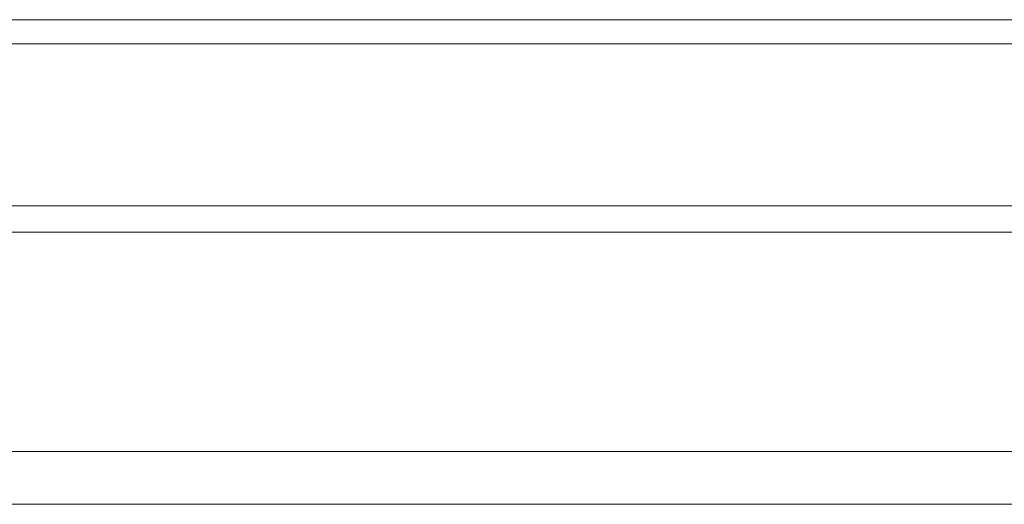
# Model space of a CAD drawing. Header units: millimetres. Extents: x 0 to 1118, y 0 to 864.
# Tile 8 of 256: x 136.56 to 149.51, y 193.1 to 199.47. Entities that reach past the tile are written whole.
import ezdxf

# ---------------------------------------------------------------- set-up
doc = ezdxf.new("R2010")
doc.units = ezdxf.units.MM

msp = doc.modelspace()

# ---------------------------------------------------------------- linework, layer by layer
at = {"color": 7, "linetype": 'Continuous', "lineweight": 15}
for p, q in [((124.3722, 199.4691), (197.1222, 199.4691)), ((124.1222, 199.1521), (197.3722, 199.1521))]:
    msp.add_line(p, q, dxfattribs=at)
at = {"color": 9, "linetype": 'Continuous', "lineweight": 0}
for p, q in [((197.3722, 197.0205), (124.1222, 197.0205)), ((197.3722, 196.6741), (124.1222, 196.6741)), ((197.3722, 193.7896), (124.1222, 193.7896)), ((197.3722, 193.0967), (124.1222, 193.0967))]:
    msp.add_line(p, q, dxfattribs=at)

doc.saveas('drawing.dxf')
